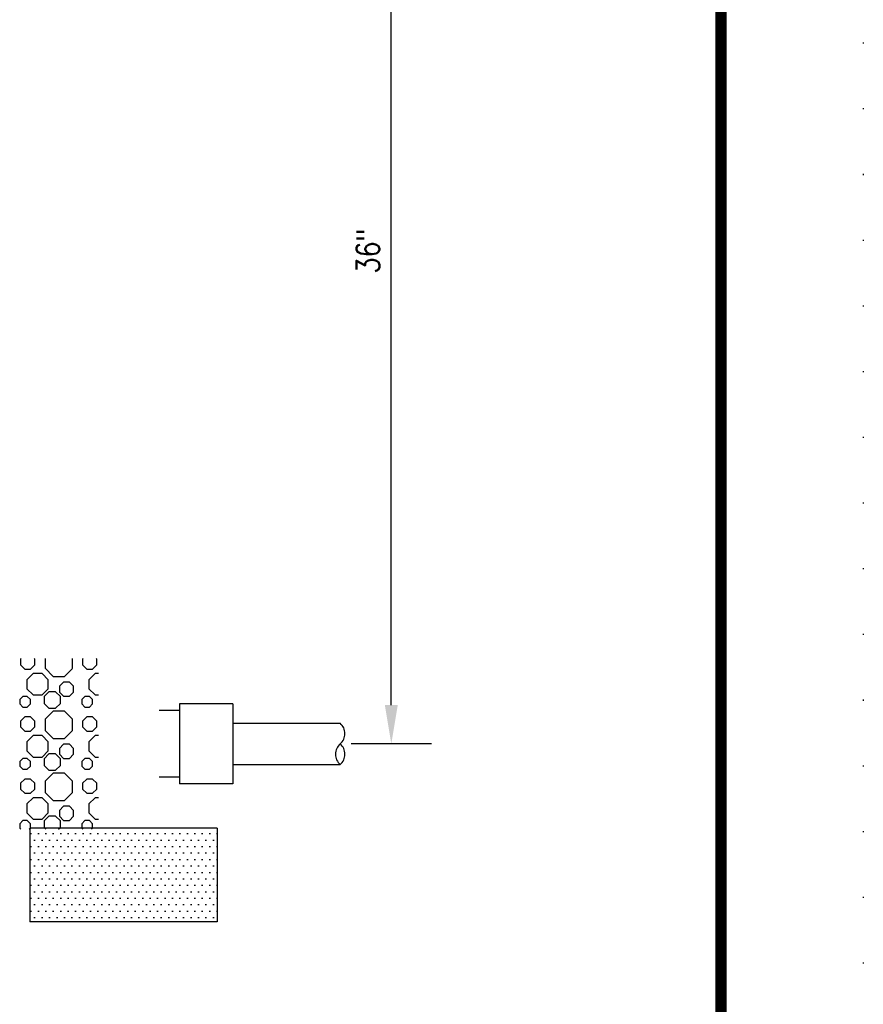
# Model space of a CAD drawing. Extents: x 185 to 418, y -408 to -105.
# Tile 117 of 118: x 337 to 418, y -313 to -217. Entities that reach past the tile are written whole.
import ezdxf

# ---------------------------------------------------------------- set-up
doc = ezdxf.new("R2010")
doc.units = 0
doc.header["$LTSCALE"] = 25
doc.header["$MEASUREMENT"] = 0
doc.linetypes.add('DOT2', pattern=[0.125, 0, -0.125])
doc.layers.get('DEFPOINTS').update_dxf_attribs({"linetype": 'CONTINUOUS'})
for name, color, linetype in [('BORDER', 252, 'CONTINUOUS'), ('PIPE', 14, 'CONTINUOUS'), ('VCV-DETAILS', 8, 'CONTINUOUS'), ('VCV_DETAIL', 7, 'CONTINUOUS'), ('VCV_NOTE-DIMENSIONS', 7, 'CONTINUOUS')]:
    doc.layers.add(name, color=color, linetype=linetype)
doc.styles.add('ROMANS-1', font='ROMANS.shx', dxfattribs={"width": 0.8, "height": 2.25})

msp = doc.modelspace()

# ---------------------------------------------------------------- hatches: boundary and pattern name
at = {"layer": 'VCV-DETAILS'}
h = msp.add_hatch(dxfattribs=at)
h.set_pattern_fill('EPLC_COBBLES', color=256, scale=6, style=0)
h.set_pattern_definition([(180, (-450.378, -29.4184), (-2e-15, -6), [0.568086, -5.431914]), (135, (-449.9763, -29.82), (-6.000002, 1e-15), [0.568086, -7.91719]), (90, (-449.9763, -30.388), (-6, 2e-15), [0.568086, -5.431914]), (45, (-450.378, -30.79), (1e-15, 6.000002), [0.568086, -7.91719]), (360, (-450.946, -30.79), (1e-15, 6), [0.568086, -5.431914]), (315, (-451.348, -30.388), (6.000002, -3e-15), [0.568086, -7.91719]), (270, (-451.348, -29.82), (6, -3e-15), [0.568086, -5.431914]), (225, (-450.946, -29.4184), (-2e-15, -6.000002), [0.568086, -7.91719]), (180, (-451.722, -30.3634), (-2e-15, -6), [0.65122, -5.34878]), (135, (-451.2616, -30.824), (-6.000002, 1e-15), [0.65122, -7.83406]), (90, (-451.2616, -31.475), (-6, 2e-15), [0.65122, -5.34878]), (45, (-451.722, -31.9356), (1e-15, 6.000002), [0.65122, -7.83406]), (360, (-452.373, -31.9356), (1e-15, 6), [0.65122, -5.34878]), (315, (-452.8338, -31.475), (6.000002, -3e-15), [0.65122, -7.83406]), (270, (-452.834, -30.824), (6, -3e-15), [0.65122, -5.34878]), (225, (-452.3733, -30.3634), (-2e-15, -6.000002), [0.65122, -7.83406]), (180, (-454.4535, -30.7955), (-2e-15, -6), [0.42953, -5.57047]), (135, (-454.15, -31.099), (-6.000002, 1e-15), [0.42953, -8.05575]), (90, (-454.15, -31.529), (-6, 2e-15), [0.42953, -5.57047]), (45, (-454.4535, -31.8324), (1e-15, 6.000002), [0.42953, -8.05575]), (360, (-454.883, -31.8324), (1e-15, 6), [0.42953, -5.57047]), (315, (-455.187, -31.5287), (6.000002, -3e-15), [0.42953, -8.05575]), (270, (-455.187, -31.099), (6, -3e-15), [0.42953, -5.57047]), (225, (-454.883, -30.7955), (-2e-15, -6.000002), [0.42953, -8.05575]), (90, (-452.427, -30.054), (-6, 2e-15), [0.859164, -5.140836]), (45, (-453.0344, -30.6618), (1e-15, 6.000002), [0.859164, -7.62612]), (360, (-453.8935, -30.662), (1e-15, 6), [0.859164, -5.140836]), (315, (-454.501, -30.0543), (6.000002, -3e-15), [0.859164, -7.62612]), (270, (-454.501, -29.195), (6, -3e-15), [0.859164, -5.140836]), (225, (-453.8935, -28.5876), (-2e-15, -6.000002), [0.859164, -7.62612]), (180, (-453.0344, -28.5876), (-2e-15, -6), [0.859164, -5.140836]), (135, (-452.427, -29.195), (-6.000002, 1e-15), [0.859164, -7.62612]), (90, (-450.0933, -28.087), (-6, 2e-15), [1.09474, -4.90526]), (45, (-450.8675, -28.861), (1e-15, 6.000002), [1.09474, -7.39054]), (360, (-451.962, -28.861), (1e-15, 6), [1.09474, -4.90526]), (315, (-452.7363, -28.087), (6.000002, -3e-15), [1.09474, -7.39054]), (270, (-452.736, -26.992), (6, -3e-15), [1.09474, -4.90526]), (225, (-451.962, -26.218), (-2e-15, -6.000002), [1.09474, -7.39054]), (180, (-450.8675, -26.218), (-2e-15, -6), [1.09474, -4.90526]), (135, (-450.0933, -26.9922), (-6.000002, 1e-15), [1.09474, -7.39054]), (90, (-453.74, -27.754), (-6, 2e-15), [0.56816, -5.43184]), (45, (-454.1417, -28.1557), (1e-15, 6.000002), [0.56816, -7.917126]), (360, (-454.71, -28.156), (1e-15, 6), [0.56816, -5.43184]), (315, (-455.1116, -27.754), (6.000002, -3e-15), [0.56816, -7.917126]), (270, (-455.1116, -27.186), (6, -3e-15), [0.56816, -5.43184]), (225, (-454.71, -26.784), (-2e-15, -6.000002), [0.56816, -7.917126]), (180, (-454.1417, -26.784), (-2e-15, -6), [0.56816, -5.43184]), (135, (-453.74, -27.186), (-6.000002, 1e-15), [0.56816, -7.917126])])
h.paths.add_polyline_path([(344.444, -279.131), (323.927, -279.131), (323.927, -284.859), (294.192, -284.859), (294.192, -279.131), (272.251, -279.131), (272.251, -295.638), (344.444, -295.638)])
h = msp.add_hatch(dxfattribs=at)
h.set_pattern_fill('EPLC_AUTOTRI', scale=0.72, style=0)
h.set_pattern_definition([(360, (-117.86165, -55.3717), (0.36, 0.6235383), [0, -0.72])])
h.paths.add_polyline_path([(355.911, -295.515), (337.797, -295.515), (337.797, -304.572), (355.911, -304.572)])

# ---------------------------------------------------------------- linework, layer by layer
at = {"layer": 'BORDER', "color": 7, "const_width": 1.1}
msp.add_lwpolyline([(198.431, -393.953), (198.431, -119.056), (404.604, -119.056), (404.604, -393.953)], close=True, dxfattribs=at)
at = {"layer": 'DEFPOINTS', "color": 3, "linetype": 'DOT2', "ltscale": 2}
msp.add_lwpolyline([(184.686, -407.698), (184.686, -105.311), (418.348, -105.311), (418.348, -407.698)], close=True, dxfattribs=at)
at = {"layer": 'PIPE', "color": 10}
for points in [[(355.911, -295.515), (337.797, -295.515)], [(337.797, -295.515), (337.797, -304.572)], [(355.911, -295.515), (355.911, -304.572)], [(355.911, -304.572), (337.797, -304.572)]]:
    msp.add_lwpolyline(points, dxfattribs=at)
at = {"layer": 'VCV_DETAIL', "color": 0}
msp.add_line((357.405, -283.516), (357.405, -291.259), dxfattribs=at)
for points in [[(357.405, -283.516), (352.243, -283.516)], [(352.243, -283.516), (352.243, -291.259)], [(352.243, -284.162), (350.308, -284.162)], [(357.405, -285.396), (367.783, -285.396)], [(357.405, -289.38), (367.783, -289.38)], [(352.243, -290.614), (350.308, -290.614)], [(357.405, -291.259), (352.243, -291.259)]]:
    msp.add_lwpolyline(points, dxfattribs=at)
for centre, start, end in [((366.936, -286.39), 310.49581, 49.22445), ((368.641, -288.386), 130.49581, 229.22445), ((366.936, -288.386), 310.77555, 49.50419)]:
    msp.add_arc(centre, 1.312, start, end, dxfattribs=at)
at = {"layer": 'VCV_NOTE-DIMENSIONS'}
msp.add_line((372.729, -283.638), (372.729, -195.519), dxfattribs=at)
at = {"layer": 'VCV_NOTE-DIMENSIONS', "color": 0}
msp.add_line((376.612, -287.388), (368.845, -287.388), dxfattribs=at)
msp.add_solid([(372.104, -283.638), (373.354, -283.638), (372.729, -287.388)], dxfattribs=at)

# ---------------------------------------------------------------- texts
at = {"layer": 'VCV_NOTE-DIMENSIONS', "insert": (370.479, -239.766), "char_height": 2.25, "attachment_point": 5, "rotation": 90, "style": 'ROMANS-1'}
msp.add_mtext('\\A1;36"', dxfattribs=at)

doc.saveas('drawing.dxf')
